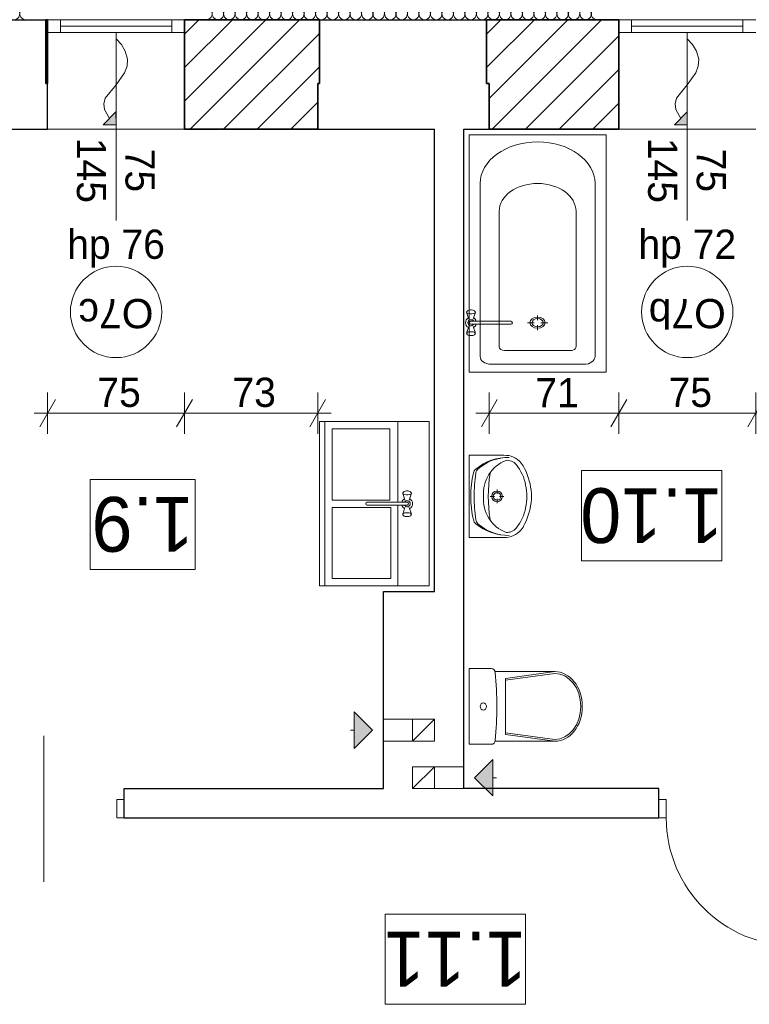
# Model space of a CAD drawing. Extents: x -547885 to -186295, y -25370 to 156194.
# Tile 210 of 256: x -483721 to -479724, y 75547 to 80938. Entities that reach past the tile are written whole.
import ezdxf

# ---------------------------------------------------------------- set-up
doc = ezdxf.new("R2010")
doc.units = 0
doc.header["$MEASUREMENT"] = 0
for name, color, linetype in [('A-Okna', 7, 'Continuous'), ('Arch ocieplenie', 7, 'Continuous'), ('Arch zmurowania', 7, 'Continuous'), ('INWENT WYMIARY', 7, 'Continuous'), ('INWENT wyposarzenie', 7, 'Continuous'), ('Istniejące kominy', 7, 'Continuous')]:
    doc.layers.add(name, color=color, linetype=linetype)
for name, color, linetype, lineweight, true_color in [('A-Okna_Nr_Pióra__9', 7, 'Continuous', 9, 0x3dad99), ('Arch ocieplenie_Nr_Pióra__44', 7, 'Continuous', 9, 0x029e21), ('Arch opisy okien_Nr_Pióra__9', 7, 'Continuous', 9, 0x3dad99), ('Arch opisy_Nr_Pióra__9', 7, 'Continuous', 9, 0x3dad99)]:
    doc.layers.add(name, color=color, linetype=linetype, lineweight=lineweight, true_color=true_color)
for name, color, linetype, lineweight in [('Arch zmurowania_Nr_Pióra__21', 7, 'Continuous', 9), ('Arch zmurowania_Nr_Pióra__27', 7, 'Continuous', 35), ('INWENT OPISY_Nr_Pióra__21', 7, 'Continuous', 9), ('INWENT WYMIARY_Nr_Pióra__21', 7, 'Continuous', 9), ('INWENT wyposarzenie_Nr_Pióra__21', 7, 'Continuous', 9), ('INWENT. DRZWI_Nr_Pióra__5', 7, 'Continuous', 13), ('INWENT. OKNA_Nr_Pióra__21', 7, 'Continuous', 9), ('INWENT. OKNA_Nr_Pióra__5', 7, 'Continuous', 13), ('INWENT.ŚCIANY_Nr_Pióra__1', 7, 'Continuous', 25), ('INWENT.ŚCIANY_Nr_Pióra__21', 7, 'Continuous', 9), ('Istniejące kominy_Nr_Pióra__21', 7, 'Continuous', 9)]:
    doc.layers.add(name, color=color, linetype=linetype, lineweight=lineweight)
doc.styles.add('GENERATED_STYLE_1', font='txt')
doc.styles.add('GENERATED_STYLE_10', font='arial.ttf')
doc.styles.add('GENERATED_STYLE_2', font='txt')
doc.styles.add('GENERATED_STYLE_7', font='txt')
doc.dimstyles.new('GENERATED_STYLE__5', dxfattribs={"dimtxt": 160.000002, "dimasz": 114, "dimexe": 0.18, "dimexo": 0, "dimgap": 0.09, "dimtad": 1, "dimtih": 1, "dimtoh": 1, "dimdec": 0, "dimlfac": 0.1, "dimzin": 0, "dimdsep": 46, "dimtxsty": 'GENERATED_STYLE_2', "dimblk": 'ARROWHEAD_2', "dimblk1": 'ARROWHEAD_2', "dimblk2": 'ARROWHEAD_2', "dimcen": 0.09, "dimclrd": 7, "dimclre": 7, "dimclrt": 7, "dimazin": 0, "dimtfac": 1, "dimtdec": 4, "dimtmove": 0, "dimatfit": 3, "dimfxl": 0, "dimtolj": 1, "dimtzin": 0, "dimarcsym": 0})
pattern_1 = [(45, (0, 0), (-91.923878, 91.923878), [])]

# ---------------------------------------------------------------- blocks, each defined once
blk = doc.blocks.new('Izolacja cieplna 14_223', base_point=(-482698.3, 80937.6))
at = {"layer": 'Arch ocieplenie_Nr_Pióra__44', "linetype": 'Continuous'}
for p, q in [((-482695.7, 81042.9), (-482669.5, 80982.3)), ((-482664.2, 80982.3), (-482638, 81042.9)), ((-482632.7, 81042.9), (-482606.5, 80982.3)), ((-482601.3, 80982.3), (-482575.1, 81042.9)), ((-482569.8, 81042.9), (-482543.6, 80982.3)), ((-482538.3, 80982.3), (-482512.1, 81042.9)), ((-482506.8, 81042.9), (-482480.6, 80982.3)), ((-482475.3, 80982.3), (-482449.2, 81042.9)), ((-482443.9, 81042.9), (-482417.7, 80982.3)), ((-482412.4, 80982.3), (-482386.2, 81042.9)), ((-482380.9, 81042.9), (-482354.7, 80982.3)), ((-482349.4, 80982.3), (-482323.2, 81042.9)), ((-482318, 81042.9), (-482291.8, 80982.3)), ((-482286.5, 80982.3), (-482260.3, 81042.9)), ((-482255, 81042.9), (-482228.8, 80982.3)), ((-482223.5, 80982.3), (-482197.3, 81042.9)), ((-482192.1, 81042.9), (-482165.9, 80982.3)), ((-482160.6, 80982.3), (-482134.4, 81042.9)), ((-482129.1, 81042.9), (-482102.9, 80982.3)), ((-482097.6, 80982.3), (-482071.4, 81042.9)), ((-482066.1, 81042.9), (-482040, 80982.3)), ((-482034.7, 80982.3), (-482008.5, 81042.9)), ((-482003.2, 81042.9), (-481977, 80982.3)), ((-481971.7, 80982.3), (-481945.5, 81042.9)), ((-481940.2, 81042.9), (-481914.1, 80982.3)), ((-481908.8, 80982.3), (-481882.6, 81042.9)), ((-481877.3, 81042.9), (-481851.1, 80982.3)), ((-481845.8, 80982.3), (-481819.6, 81042.9)), ((-481814.3, 81042.9), (-481788.1, 80982.3)), ((-481782.9, 80982.3), (-481756.7, 81042.9)), ((-481751.4, 81042.9), (-481725.2, 80982.3)), ((-481719.9, 80982.3), (-481693.7, 81042.9)), ((-481688.4, 81042.9), (-481662.2, 80982.3)), ((-481657, 80982.3), (-481630.8, 81042.9)), ((-481625.5, 81042.9), (-481599.3, 80982.3)), ((-481594, 80982.3), (-481567.8, 81042.9)), ((-481562.5, 81042.9), (-481536.3, 80982.3)), ((-481531, 80982.3), (-481504.9, 81042.9)), ((-481499.6, 81042.9), (-481473.4, 80982.3)), ((-481468.1, 80982.3), (-481441.9, 81042.9)), ((-481436.6, 81042.9), (-481410.4, 80982.3)), ((-481405.1, 80982.3), (-481378.9, 81042.9)), ((-481373.7, 81042.9), (-481347.5, 80982.3)), ((-481342.2, 80982.3), (-481316, 81042.9)), ((-481310.7, 81042.9), (-481284.5, 80982.3)), ((-481279.2, 80982.3), (-481253, 81042.9)), ((-481247.8, 81042.9), (-481221.6, 80982.3)), ((-481216.3, 80982.3), (-481190.1, 81042.9)), ((-481184.8, 81042.9), (-481158.6, 80982.3)), ((-481153.3, 80982.3), (-481127.1, 81042.9)), ((-481121.8, 81042.9), (-481095.7, 80982.3)), ((-481090.4, 80982.3), (-481064.2, 81042.9)), ((-481058.9, 81042.9), (-481032.7, 80982.3)), ((-481027.4, 80982.3), (-481001.2, 81042.9)), ((-480995.9, 81042.9), (-480969.8, 80982.3)), ((-480964.5, 80982.3), (-480938.3, 81042.9)), ((-480933, 81042.9), (-480906.8, 80982.3)), ((-480901.5, 80982.3), (-480875.3, 81042.9)), ((-480870, 81042.9), (-480843.8, 80982.3)), ((-480838.6, 80982.3), (-480812.4, 81042.9)), ((-480807.1, 81042.9), (-480780.9, 80982.3)), ((-480775.6, 80982.3), (-480749.4, 81042.9)), ((-480744.1, 81042.9), (-480717.9, 80982.3)), ((-480712.6, 80982.3), (-480686.5, 81042.9)), ((-480681.2, 81042.9), (-480655, 80982.3)), ((-480649.7, 80982.3), (-480623.5, 81042.9)), ((-480618.2, 81042.9), (-480592, 80982.3)), ((-480586.7, 80982.3), (-480560.6, 81042.9))]:
    blk.add_line(p, q, dxfattribs=at)
for centre, start_param, end_param in [((-482666.8, 81055.7), 4.299595, 8.266775), ((-482603.9, 81055.7), 4.299595, 8.266775), ((-482540.9, 81055.7), 4.299595, 8.266775), ((-482478, 81055.7), 4.299595, 8.266775), ((-482415, 81055.7), 4.299595, 8.266775), ((-482352.1, 81055.7), 4.299595, 8.266775), ((-482289.1, 81055.7), 4.299595, 8.266775), ((-482226.2, 81055.7), 4.299595, 8.266775), ((-482163.2, 81055.7), 4.299595, 8.266775), ((-482100.3, 81055.7), 4.299595, 8.266775), ((-482037.3, 81055.7), 4.299595, 8.266775), ((-481974.4, 81055.7), 4.299595, 8.266775), ((-481911.4, 81055.7), 4.299595, 8.266775), ((-481848.5, 81055.7), 4.299595, 8.266775), ((-481785.5, 81055.7), 4.299595, 8.266775), ((-481722.5, 81055.7), 4.299595, 8.266775), ((-481659.6, 81055.7), 4.299595, 8.266775), ((-481596.6, 81055.7), 4.299595, 8.266775), ((-481533.7, 81055.7), 4.299595, 8.266775), ((-481470.7, 81055.7), 4.299595, 8.266775), ((-481407.8, 81055.7), 4.299595, 8.266775), ((-481344.8, 81055.7), 4.299595, 8.266775), ((-481281.9, 81055.7), 4.299595, 8.266775), ((-481218.9, 81055.7), 4.299595, 8.266775), ((-481156, 81055.7), 4.299595, 8.266775), ((-481093, 81055.7), 4.299595, 8.266775), ((-481030.1, 81055.7), 4.299595, 8.266775), ((-480967.1, 81055.7), 4.299595, 8.266775), ((-480904.2, 81055.7), 4.299595, 8.266775), ((-480841.2, 81055.7), 4.299595, 8.266775), ((-480778.2, 81055.7), 4.299595, 8.266775), ((-480715.3, 81055.7), 4.299595, 8.266775), ((-480652.3, 81055.7), 4.299595, 8.266775), ((-480589.4, 81055.7), 4.299595, 8.266775), ((-482698.3, 80969.5), 3.141593, 5.125182), ((-482635.4, 80969.5), 1.158004, 5.125183), ((-482572.4, 80969.5), 1.158004, 5.125183), ((-482509.5, 80969.5), 1.158004, 5.125183), ((-482446.5, 80969.5), 1.158004, 5.125183), ((-482383.6, 80969.5), 1.158004, 5.125183), ((-482320.6, 80969.5), 1.158004, 5.125183), ((-482257.7, 80969.5), 1.158004, 5.125183), ((-482194.7, 80969.5), 1.158004, 5.125183), ((-482131.7, 80969.5), 1.158004, 5.125183), ((-482068.8, 80969.5), 1.158004, 5.125183), ((-482005.8, 80969.5), 1.158004, 5.125183), ((-481942.9, 80969.5), 1.158004, 5.125183), ((-481879.9, 80969.5), 1.158004, 5.125183), ((-481817, 80969.5), 1.158004, 5.125183), ((-481754, 80969.5), 1.158004, 5.125183), ((-481691.1, 80969.5), 1.158004, 5.125183), ((-481628.1, 80969.5), 1.158004, 5.125183), ((-481565.2, 80969.5), 1.158004, 5.125183), ((-481502.2, 80969.5), 1.158004, 5.125183), ((-481439.3, 80969.5), 1.158004, 5.125183), ((-481376.3, 80969.5), 1.158004, 5.125183), ((-481313.4, 80969.5), 1.158004, 5.125183), ((-481250.4, 80969.5), 1.158004, 5.125183), ((-481187.4, 80969.5), 1.158004, 5.125183), ((-481124.5, 80969.5), 1.158004, 5.125183), ((-481061.5, 80969.5), 1.158004, 5.125183), ((-480998.6, 80969.5), 1.158004, 5.125183), ((-480935.6, 80969.5), 1.158004, 5.125183), ((-480872.7, 80969.5), 1.158004, 5.125183), ((-480809.7, 80969.5), 1.158004, 5.125183), ((-480746.8, 80969.5), 1.158004, 5.125183), ((-480683.8, 80969.5), 1.158004, 5.125183), ((-480620.9, 80969.5), 1.158004, 5.125183), ((-480557.9, 80969.5), 1.158004, 3.141593)]:
    blk.add_ellipse(centre, major_axis=(0, 31.9), ratio=0.986677, start_param=start_param, end_param=end_param, dxfattribs=at)
blk = doc.blocks.new('Izolacja cieplna 14_224', base_point=(-485238.3, 80937.6))
at = {"layer": 'Arch ocieplenie_Nr_Pióra__44', "linetype": 'Continuous'}
for p, q in [((-485235.6, 81042.9), (-485208.7, 80982.3)), ((-485203.3, 80982.3), (-485176.5, 81042.9)), ((-485171, 81042.9), (-485144.2, 80982.3)), ((-485138.7, 80982.3), (-485111.9, 81042.9)), ((-485106.4, 81042.9), (-485079.6, 80982.3)), ((-485074.2, 80982.3), (-485047.3, 81042.9)), ((-485041.9, 81042.9), (-485015, 80982.3)), ((-485009.6, 80982.3), (-484982.7, 81042.9)), ((-484977.3, 81042.9), (-484950.4, 80982.3)), ((-484945, 80982.3), (-484918.1, 81042.9)), ((-484912.7, 81042.9), (-484885.8, 80982.3)), ((-484880.4, 80982.3), (-484853.5, 81042.9)), ((-484848.1, 81042.9), (-484821.2, 80982.3)), ((-484815.8, 80982.3), (-484789, 81042.9)), ((-484783.5, 81042.9), (-484756.7, 80982.3)), ((-484751.2, 80982.3), (-484724.4, 81042.9)), ((-484718.9, 81042.9), (-484692.1, 80982.3)), ((-484686.7, 80982.3), (-484659.8, 81042.9)), ((-484654.4, 81042.9), (-484627.5, 80982.3)), ((-484622.1, 80982.3), (-484595.2, 81042.9)), ((-484589.8, 81042.9), (-484562.9, 80982.3)), ((-484557.5, 80982.3), (-484530.6, 81042.9)), ((-484525.2, 81042.9), (-484498.3, 80982.3)), ((-484492.9, 80982.3), (-484466, 81042.9)), ((-484460.6, 81042.9), (-484433.7, 80982.3)), ((-484428.3, 80982.3), (-484401.5, 81042.9)), ((-484396, 81042.9), (-484369.2, 80982.3)), ((-484363.7, 80982.3), (-484336.9, 81042.9)), ((-484331.4, 81042.9), (-484304.6, 80982.3)), ((-484299.2, 80982.3), (-484272.3, 81042.9)), ((-484266.9, 81042.9), (-484240, 80982.3)), ((-484234.6, 80982.3), (-484207.7, 81042.9)), ((-484202.3, 81042.9), (-484175.4, 80982.3)), ((-484170, 80982.3), (-484143.1, 81042.9)), ((-484137.7, 81042.9), (-484110.8, 80982.3)), ((-484105.4, 80982.3), (-484078.5, 81042.9)), ((-484073.1, 81042.9), (-484046.2, 80982.3)), ((-484040.8, 80982.3), (-484014, 81042.9)), ((-484008.5, 81042.9), (-483981.7, 80982.3)), ((-483976.2, 80982.3), (-483949.4, 81042.9)), ((-483943.9, 81042.9), (-483917.1, 80982.3)), ((-483911.7, 80982.3), (-483884.8, 81042.9)), ((-483879.4, 81042.9), (-483852.5, 80982.3)), ((-483847.1, 80982.3), (-483820.2, 81042.9)), ((-483814.8, 81042.9), (-483787.9, 80982.3)), ((-483782.5, 80982.3), (-483755.6, 81042.9)), ((-483750.2, 81042.9), (-483723.3, 80982.3)), ((-483717.9, 80982.3), (-483691, 81042.9))]:
    blk.add_line(p, q, dxfattribs=at)
for centre, start_param, end_param in [((-485206, 81055.7), 5.870392, 9.837571), ((-485141.5, 81055.7), 5.870392, 9.837571), ((-485076.9, 81055.7), 5.870392, 9.837571), ((-485012.3, 81055.7), 5.870392, 9.837571), ((-484947.7, 81055.7), 5.870392, 9.837571), ((-484883.1, 81055.7), 5.870392, 9.837571), ((-484818.5, 81055.7), 5.870392, 9.837571), ((-484754, 81055.7), 5.870392, 9.837571), ((-484689.4, 81055.7), 5.870392, 9.837571), ((-484624.8, 81055.7), 5.870392, 9.837571), ((-484560.2, 81055.7), 5.870392, 9.837571), ((-484495.6, 81055.7), 5.870392, 9.837571), ((-484431, 81055.7), 5.870392, 9.837571), ((-484366.5, 81055.7), 5.870392, 9.837571), ((-484301.9, 81055.7), 5.870392, 9.837571), ((-484237.3, 81055.7), 5.870392, 9.837571), ((-484172.7, 81055.7), 5.870392, 9.837571), ((-484108.1, 81055.7), 5.870392, 9.837571), ((-484043.5, 81055.7), 5.870392, 9.837571), ((-483979, 81055.7), 5.870392, 9.837571), ((-483914.4, 81055.7), 5.870392, 9.837571), ((-483849.8, 81055.7), 5.870392, 9.837571), ((-483785.2, 81055.7), 5.870392, 9.837571), ((-483720.6, 81055.7), 5.870392, 9.837571), ((-485238.3, 80969.5), 4.712389, 6.695979), ((-485173.7, 80969.5), 2.7288, 6.695979), ((-485109.2, 80969.5), 2.7288, 6.695979), ((-485044.6, 80969.5), 2.7288, 6.695979), ((-484980, 80969.5), 2.7288, 6.695979), ((-484915.4, 80969.5), 2.7288, 6.695979), ((-484850.8, 80969.5), 2.7288, 6.695979), ((-484786.2, 80969.5), 2.7288, 6.695979), ((-484721.7, 80969.5), 2.7288, 6.695979), ((-484657.1, 80969.5), 2.7288, 6.695979), ((-484592.5, 80969.5), 2.7288, 6.695979), ((-484527.9, 80969.5), 2.7288, 6.695979), ((-484463.3, 80969.5), 2.7288, 6.695979), ((-484398.7, 80969.5), 2.7288, 6.695979), ((-484334.2, 80969.5), 2.7288, 6.695979), ((-484269.6, 80969.5), 2.7288, 6.695979), ((-484205, 80969.5), 2.7288, 6.695979), ((-484140.4, 80969.5), 2.7288, 6.695979), ((-484075.8, 80969.5), 2.7288, 6.695979), ((-484011.2, 80969.5), 2.7288, 6.695979), ((-483946.7, 80969.5), 2.7288, 6.695979), ((-483882.1, 80969.5), 2.7288, 6.695979), ((-483817.5, 80969.5), 2.7288, 6.695979), ((-483752.9, 80969.5), 2.7288, 6.695979), ((-483688.3, 80969.5), 2.7288, 4.712389)]:
    blk.add_ellipse(centre, major_axis=(32.3, 0), ratio=0.987924, start_param=start_param, end_param=end_param, dxfattribs=at)
blk = doc.blocks.new('Ściana_35', base_point=(-481148.7, 80937.6))
at = {"layer": 'Arch zmurowania_Nr_Pióra__21', "linetype": 'Continuous'}
h = blk.add_hatch(dxfattribs=at)
h.set_pattern_fill('Common_Brick', color=256, style=0, pattern_type=2)
h.set_pattern_definition(pattern_1)
h.paths.add_polyline_path([(-481148.7, 80337.6), (-480438.7, 80337.6), (-480438.7, 80937.6), (-481148.7, 80937.6)], flags=0)
at = {"layer": 'Arch zmurowania_Nr_Pióra__27', "linetype": 'Continuous'}
for p, q in [((-480438.7, 80937.6), (-481148.7, 80937.6)), ((-480438.7, 80337.6), (-480438.7, 80937.6)), ((-481148.7, 80587.6), (-481148.7, 80337.6)), ((-481148.7, 80337.6), (-480438.7, 80337.6))]:
    blk.add_line(p, q, dxfattribs=at)
blk = doc.blocks.new('Ściana_36', base_point=(-481163.7, 80937.6))
at = {"layer": 'Arch zmurowania_Nr_Pióra__21', "linetype": 'Continuous'}
h = blk.add_hatch(dxfattribs=at)
h.set_pattern_fill('Common_Brick', color=256, style=0, pattern_type=2)
h.set_pattern_definition(pattern_1)
h.paths.add_polyline_path([(-481163.7, 80587.6), (-481148.7, 80587.6), (-481148.7, 80937.6), (-481163.7, 80937.6)], flags=0)
at = {"layer": 'Arch zmurowania_Nr_Pióra__27', "linetype": 'Continuous'}
for p, q in [((-481148.7, 80937.6), (-481163.7, 80937.6)), ((-481163.7, 80937.6), (-481163.7, 80587.6)), ((-481163.7, 80587.6), (-481148.7, 80587.6))]:
    blk.add_line(p, q, dxfattribs=at)
blk = doc.blocks.new('Ściana_37', base_point=(-482088.3, 80937.6))
at = {"layer": 'Arch zmurowania_Nr_Pióra__21', "linetype": 'Continuous'}
h = blk.add_hatch(dxfattribs=at)
h.set_pattern_fill('Common_Brick', color=256, style=0, pattern_type=2)
h.set_pattern_definition(pattern_1)
h.paths.add_polyline_path([(-482088.3, 80587.6), (-482078.3, 80587.6), (-482078.3, 80937.6), (-482088.3, 80937.6)], flags=0)
at = {"layer": 'Arch zmurowania_Nr_Pióra__27', "linetype": 'Continuous'}
for p, q in [((-482078.3, 80937.6), (-482088.3, 80937.6)), ((-482078.3, 80587.6), (-482078.3, 80937.6)), ((-482088.3, 80587.6), (-482078.3, 80587.6))]:
    blk.add_line(p, q, dxfattribs=at)
blk = doc.blocks.new('Ściana_38', base_point=(-483578.3, 80937.6))
at = {"layer": 'Arch zmurowania_Nr_Pióra__21', "linetype": 'Continuous'}
h = blk.add_hatch(dxfattribs=at)
h.set_pattern_fill('Common_Brick', color=256, style=0, pattern_type=2)
h.set_pattern_definition(pattern_1)
h.paths.add_polyline_path([(-483578.3, 80587.6), (-483568.3, 80587.6), (-483568.3, 80937.6), (-483578.3, 80937.6)], flags=0)
at = {"layer": 'Arch zmurowania_Nr_Pióra__27', "linetype": 'Continuous'}
for p, q in [((-483568.3, 80937.6), (-483578.3, 80937.6)), ((-483578.3, 80937.6), (-483578.3, 80587.6)), ((-483568.3, 80587.6), (-483568.3, 80937.6)), ((-483578.3, 80587.6), (-483568.3, 80587.6))]:
    blk.add_line(p, q, dxfattribs=at)
blk = doc.blocks.new('Ściana_39', base_point=(-482818.3, 80937.6))
at = {"layer": 'Arch zmurowania_Nr_Pióra__21', "linetype": 'Continuous'}
h = blk.add_hatch(dxfattribs=at)
h.set_pattern_fill('Common_Brick', color=256, style=0, pattern_type=2)
h.set_pattern_definition(pattern_1)
h.paths.add_polyline_path([(-482818.3, 80337.6), (-482088.3, 80337.6), (-482088.3, 80937.6), (-482818.3, 80937.6)], flags=0)
at = {"layer": 'Arch zmurowania_Nr_Pióra__27', "linetype": 'Continuous'}
for p, q in [((-482088.3, 80937.6), (-482818.3, 80937.6)), ((-482818.3, 80937.6), (-482818.3, 80337.6)), ((-482088.3, 80337.6), (-482088.3, 80587.6)), ((-482818.3, 80337.6), (-482088.3, 80337.6))]:
    blk.add_line(p, q, dxfattribs=at)
blk = doc.blocks.new('Symbol WC 2 14_271', base_point=(-481258.7, 77384.9))
at = {"layer": 'INWENT wyposarzenie_Nr_Pióra__21', "linetype": 'Continuous'}
for p, q in [((-481258.7, 77384.9), (-481258.7, 76970.4)), ((-481258.7, 77384.9), (-481136.1, 77384.9)), ((-481116.3, 77368.5), (-480789.7, 77368.5)), ((-480790.2, 77368.5), (-481059, 77331.3)), ((-480790.2, 77358.7), (-481059, 77321.6)), ((-481059, 77177.6), (-481059, 77331.3)), ((-481059, 77177.6), (-481059, 77023.9)), ((-481116.5, 76986.8), (-480789.7, 76986.8)), ((-480790.2, 76996.5), (-481059, 77033.7)), ((-480790.2, 76986.8), (-481059, 77023.9)), ((-481258.7, 76970.4), (-481136.1, 76970.4))]:
    blk.add_line(p, q, dxfattribs=at)
for centre, major_axis, ratio, start_param, end_param in [((-481136.1, 77360.8), (0, 24.1), 0.857479, 4.821789, 6.283185), ((-482628, 77177.6), (0, 1773.6), 0.857479, 4.607542, 4.817358), ((-480790.2, 77177.6), (0, 181.1), 0.790357, 3.141593, 6.283185), ((-480789.7, 77177.6), (0, 190.8), 0.791506, 3.141593, 6.283185), ((-481136.1, 76994.4), (0, 24.1), 0.857479, 3.141593, 4.611974)]:
    blk.add_ellipse(centre, major_axis=major_axis, ratio=ratio, start_param=start_param, end_param=end_param, dxfattribs=at)
blk.add_ellipse((-481181.3, 77177.6), major_axis=(0, 20.1), ratio=0.857479, dxfattribs=at)
blk = doc.blocks.new('Symbol Umywalka 14_272', base_point=(-480917, 78552.6))
at = {"layer": 'INWENT wyposarzenie_Nr_Pióra__21', "linetype": 'Continuous'}
for p, q in [((-481258.7, 78552.6), (-481258.7, 78102.6)), ((-481258.7, 78552.6), (-481068.3, 78552.6)), ((-481258.7, 78256.8), (-481258.7, 78398.5)), ((-481105.9, 78341.6), (-481105.9, 78365.6)), ((-481143.8, 78327.7), (-481119.8, 78327.7)), ((-481105.9, 78289.8), (-481105.9, 78313.8)), ((-481092, 78327.7), (-481068, 78327.7)), ((-481258.7, 78102.6), (-481068.3, 78102.6))]:
    blk.add_line(p, q, dxfattribs=at)
for radius in [29.2, 20.8]:
    blk.add_circle((-481105.9, 78327.7), radius, dxfattribs=at)
for centre, radius, start, end in [((-481063.4, 78438.3), 114.5, 38.7454, 92.4552), ((-481043.6, 78258.1), 283, 89.0928, 129.3352), ((-481042.1, 78286.8), 254.3, 89.3233, 131.4755), ((-480982.8, 78338.4), 200.6, 111.5519, 147.1558), ((-481051.9, 78457.7), 67.5, 40.8016, 93.9306), ((-481189.8, 78347.2), 244.1, 9.9978, 39.2851), ((-481112.5, 78399.1), 177.3, 27.1571, 38.6848), ((-480686.3, 78332.4), 563.3, 167.306, 180.5103), ((-481199.2, 78448), 37.5, 129.3352, 167.306), ((-480270.2, 78323.3), 961.5, 172.1696, 179.755), ((-481185.7, 78449.2), 37.5, 131.4755, 172.1696), ((-480979.6, 78343.7), 200.5, 148.9439, 184.606), ((-480333, 78327.7), 820.7, 171.1734, 188.8204), ((-481286.7, 78316.2), 370.2, 4.2052, 26.2597), ((-481205.9, 78327.6), 263.9, 346.4334, 13.5666), ((-481142, 78327.6), 225, 355.9876, 4.0124), ((-480686.3, 78323.4), 563.3, 179.5672, 192.7715), ((-480270.3, 78333), 961.5, 180.3225, 187.9079), ((-480979.6, 78311.5), 200.5, 175.394, 211.0561), ((-481286.7, 78339), 370.2, 333.7403, 355.7948), ((-481189.8, 78308.1), 244.1, 320.7149, 350.0022), ((-481199, 78207.2), 37.5, 192.7715, 230.7422), ((-481043.7, 78397.3), 283, 230.7422, 270.9847), ((-481185.5, 78205.9), 37.5, 187.9079, 228.602), ((-481042.2, 78368.5), 254.3, 228.602, 270.7542), ((-480982.8, 78316.9), 200.6, 212.8442, 248.4481), ((-481112.5, 78256.2), 177.3, 321.3152, 332.8429), ((-481063.4, 78217), 114.5, 267.5448, 321.2546), ((-481051.9, 78197.6), 67.5, 266.0694, 319.1984)]:
    blk.add_arc(centre, radius, start, end, dxfattribs=at)
blk = doc.blocks.new('Symbol Wanna 14_273', base_point=(-480508.7, 79007.6))
at = {"layer": 'INWENT wyposarzenie_Nr_Pióra__21', "linetype": 'Continuous'}
for p, q in [((-481258.7, 80307.6), (-481258.7, 79007.6)), ((-481258.7, 80307.6), (-480508.7, 80307.6)), ((-480508.7, 80307.6), (-480508.7, 79007.6)), ((-481198.7, 79094.3), (-481198.7, 80040.7)), ((-480568.7, 79094.3), (-480568.7, 80040.7)), ((-481094.3, 79888.6), (-481094.3, 79148)), ((-480673, 79888.6), (-480673, 79148)), ((-480883.7, 79291.8), (-480883.7, 79318.5)), ((-480902.1, 79278.5), (-480939.1, 79278.5)), ((-480883.7, 79265.2), (-480883.7, 79238.4)), ((-480865.3, 79278.5), (-480828.2, 79278.5)), ((-481064.3, 79126.3), (-480703, 79126.3)), ((-481138.7, 79051), (-480628.7, 79051)), ((-481258.7, 79007.6), (-480508.7, 79007.6))]:
    blk.add_line(p, q, dxfattribs=at)
for centre, major_axis, start_param, end_param in [((-480883.7, 80040.7), (-315, 0), 3.141593, 6.283185), ((-480883.7, 79888.6), (-210.6, 0), 3.141593, 6.283185), ((-481064.3, 79148), (-30, 0), 0, 1.570796), ((-480703, 79148), (-30, 0), 1.570796, 3.141593), ((-481138.7, 79094.3), (-60, 0), 0, 1.570796), ((-480628.7, 79094.3), (-60, 0), 1.570796, 3.141593)]:
    blk.add_ellipse(centre, major_axis=major_axis, ratio=0.722222, start_param=start_param, end_param=end_param, dxfattribs=at)
for major_axis in [(-41.9, 0), (-31.3, 0)]:
    blk.add_ellipse((-480883.7, 79278.5), major_axis=major_axis, ratio=0.722222, dxfattribs=at)
blk = doc.blocks.new('Linia_14', base_point=(-481228.7, 76787.6))
at = {"layer": 'Istniejące kominy_Nr_Pióra__21', "linetype": 'Continuous'}
blk.add_hatch(color=256, dxfattribs=at).paths.add_polyline_path([(-481228.7, 76787.6), (-481128.7, 76887.6), (-481128.7, 76687.6)], flags=0)
for p, q in [((-481228.7, 76787.6), (-481128.7, 76887.6)), ((-481128.7, 76887.6), (-481128.7, 76687.6)), ((-481228.7, 76787.6), (-481128.7, 76687.6)), ((-481128.7, 76787.6), (-481108.7, 76787.6))]:
    blk.add_line(p, q, dxfattribs=at)
blk = doc.blocks.new('Linia_15', base_point=(-481788.7, 77047.6))
at = {"layer": 'Istniejące kominy_Nr_Pióra__21', "linetype": 'Continuous'}
blk.add_hatch(color=256, dxfattribs=at).paths.add_polyline_path([(-481788.7, 77047.6), (-481888.7, 76947.6), (-481888.7, 77147.6)], flags=0)
for p, q in [((-481788.7, 77047.6), (-481888.7, 77147.6)), ((-481888.7, 76947.6), (-481888.7, 77147.6)), ((-481888.7, 77047.6), (-481908.7, 77047.6)), ((-481788.7, 77047.6), (-481888.7, 76947.6))]:
    blk.add_line(p, q, dxfattribs=at)
blk = doc.blocks.new('Krzywa_16', base_point=(-480063.7, 80832.2))
at = {"layer": 'A-Okna_Nr_Pióra__9', "linetype": 'Continuous'}
blk.add_hatch(color=256, dxfattribs=at).paths.add_polyline_path([(-480063.7, 80361.6), (-480134.4, 80361.2), (-480064.1, 80432.3)], flags=0)
for p, q in [((-480134.4, 80361.2), (-480064.1, 80432.3)), ((-480063.7, 80361.6), (-480064.1, 80432.3)), ((-480063.7, 80361.6), (-480134.4, 80361.2))]:
    blk.add_line(p, q, dxfattribs=at)
at = {"layer": 'A-Okna_Nr_Pióra__9', "linetype": 'Continuous', "flags": 128}
blk.add_lwpolyline([(-480063.7, 80832.2), (-480034.5, 80801), (-480013.2, 80766), (-480001, 80721.3), (-480003.6, 80682.6), (-480016.5, 80646.1), (-480063.7, 80581.6), (-480123.3, 80508.3), (-480130.4, 80476.3), (-480126.4, 80446.4), (-480099.2, 80396.8)], dxfattribs=at)
blk = doc.blocks.new('Krzywa_17', base_point=(-483193.3, 80832.2))
at = {"layer": 'A-Okna_Nr_Pióra__9', "linetype": 'Continuous'}
blk.add_hatch(color=256, dxfattribs=at).paths.add_polyline_path([(-483193.3, 80361.6), (-483264, 80361.2), (-483193.7, 80432.3)], flags=0)
for p, q in [((-483264, 80361.2), (-483193.7, 80432.3)), ((-483193.3, 80361.6), (-483193.7, 80432.3)), ((-483193.3, 80361.6), (-483264, 80361.2))]:
    blk.add_line(p, q, dxfattribs=at)
at = {"layer": 'A-Okna_Nr_Pióra__9', "linetype": 'Continuous', "flags": 128}
blk.add_lwpolyline([(-483193.3, 80832.2), (-483164.2, 80801), (-483142.9, 80766), (-483130.7, 80721.3), (-483133.2, 80682.6), (-483146.2, 80646.1), (-483193.3, 80581.6), (-483252.9, 80508.3), (-483260, 80476.3), (-483256, 80446.4), (-483228.9, 80396.8)], dxfattribs=at)
blk = doc.blocks.new('*D763')
at = {"layer": 'INWENT WYMIARY_Nr_Pióra__21', "linetype": 'Continuous'}
for p, q in [((-483568.3, 78670.8), (-483568.3, 78895.8)), ((-482818.3, 78670.8), (-482818.3, 78895.8)), ((-483525, 78858.3), (-483611.6, 78708.3)), ((-482775, 78858.3), (-482861.6, 78708.3)), ((-483641.7, 78783.3), (-483568.3, 78783.3)), ((-483568.3, 78783.3), (-482818.3, 78783.3))]:
    blk.add_line(p, q, dxfattribs=at)
at = {"layer": 'INWENT WYMIARY_Nr_Pióra__21', "char_height": 160, "attachment_point": 7, "style": 'GENERATED_STYLE_2'}
for s, insert in [('{75}', (-483295.7, 78815.3)), ('{73}', (-482555.7, 78815.3))]:
    blk.add_mtext(s, dxfattribs=dict(at, insert=insert))
blk = doc.blocks.new('ARROWHEAD_2')
at = {"color": 0, "linetype": 'Continuous', "lineweight": 0}
for p, q in [((-0.378, -0.655), (0.378, 0.655)), ((0, 0), (-1, 0))]:
    blk.add_line(p, q, dxfattribs=at)
blk = doc.blocks.new('*D764')
at = {"layer": 'INWENT WYMIARY_Nr_Pióra__21', "linetype": 'Continuous'}
for p, q in [((-482818.3, 78670.8), (-482818.3, 78895.8)), ((-482088.3, 78670.8), (-482088.3, 78895.8)), ((-482775, 78858.3), (-482861.6, 78708.3)), ((-482131.6, 78708.3), (-482045, 78858.3)), ((-482818.3, 78783.3), (-482088.3, 78783.3)), ((-482088.3, 78783.3), (-482015, 78783.3))]:
    blk.add_line(p, q, dxfattribs=at)
at = {"layer": 'INWENT WYMIARY_Nr_Pióra__21', "char_height": 160, "attachment_point": 7, "style": 'GENERATED_STYLE_2'}
for s, insert in [('{75}', (-483295.7, 78815.3)), ('{73}', (-482555.7, 78815.3))]:
    blk.add_mtext(s, dxfattribs=dict(at, insert=insert))
blk = doc.blocks.new('*D765')
at = {"layer": 'INWENT WYMIARY_Nr_Pióra__21', "linetype": 'Continuous'}
for p, q in [((-481148.7, 78670.8), (-481148.7, 78895.8)), ((-480438.7, 78670.8), (-480438.7, 78895.8)), ((-481105.4, 78858.3), (-481192, 78708.3)), ((-480395.4, 78858.3), (-480482, 78708.3)), ((-481222, 78783.3), (-481148.7, 78783.3)), ((-481148.7, 78783.3), (-480438.7, 78783.3))]:
    blk.add_line(p, q, dxfattribs=at)
at = {"layer": 'INWENT WYMIARY_Nr_Pióra__21', "char_height": 160, "attachment_point": 7, "style": 'GENERATED_STYLE_2'}
for s, insert in [('{71}', (-480896.1, 78815.3)), ('{75}', (-480166.1, 78815.3))]:
    blk.add_mtext(s, dxfattribs=dict(at, insert=insert))
blk = doc.blocks.new('*D766')
at = {"layer": 'INWENT WYMIARY_Nr_Pióra__21', "linetype": 'Continuous'}
for p, q in [((-480438.7, 78670.8), (-480438.7, 78895.8)), ((-479688.7, 78670.8), (-479688.7, 78895.8)), ((-480395.4, 78858.3), (-480482, 78708.3)), ((-479732, 78708.3), (-479645.4, 78858.3)), ((-480438.7, 78783.3), (-479688.7, 78783.3)), ((-479688.7, 78783.3), (-479615.3, 78783.3))]:
    blk.add_line(p, q, dxfattribs=at)
at = {"layer": 'INWENT WYMIARY_Nr_Pióra__21', "char_height": 160, "attachment_point": 7, "style": 'GENERATED_STYLE_2'}
for s, insert in [('{71}', (-480896.1, 78815.3)), ('{75}', (-480166.1, 78815.3))]:
    blk.add_mtext(s, dxfattribs=dict(at, insert=insert))

msp = doc.modelspace()

# ---------------------------------------------------------------- linework, layer by layer
at = {"layer": 'Arch opisy_Nr_Pióra__9', "linetype": 'Continuous'}
for centre in [(-483193.3, 79337.6), (-480063.7, 79337.6)]:
    msp.add_circle(centre, 250, dxfattribs=at)
at = {"layer": 'INWENT wyposarzenie_Nr_Pióra__21', "linetype": 'Continuous'}
for p, q in [((-481271.2, 79338.9), (-481272.7, 79336.1)), ((-481272.7, 79336.1), (-481271.2, 79333.2)), ((-481260.7, 79298.6), (-481272.7, 79336.1)), ((-481271.2, 79338.9), (-481267.5, 79344)), ((-481271.2, 79333.2), (-481267.1, 79330.8)), ((-481264, 79346.1), (-481267.5, 79344)), ((-481267.1, 79330.8), (-481260.7, 79328.9)), ((-481258.7, 79347.6), (-481264, 79346.1)), ((-481260.7, 79328.9), (-481252.8, 79328)), ((-481252.1, 79348.4), (-481258.7, 79347.6)), ((-481252.8, 79328), (-481244.5, 79328)), ((-481245.2, 79348.4), (-481252.1, 79348.4)), ((-481238.7, 79347.6), (-481245.2, 79348.4)), ((-481244.5, 79328), (-481236.7, 79328.9)), ((-481233.3, 79346.1), (-481238.7, 79347.6)), ((-481236.7, 79328.9), (-481230.3, 79330.8)), ((-481236.6, 79298.6), (-481224.7, 79336.1)), ((-481229.9, 79344), (-481233.3, 79346.1)), ((-481230.3, 79330.8), (-481226.1, 79333.2)), ((-481226.1, 79338.9), (-481229.9, 79344)), ((-481224.7, 79336.1), (-481226.1, 79338.9)), ((-481226.1, 79333.2), (-481224.7, 79336.1)), ((-481260.7, 79258.4), (-481272.7, 79220.9)), ((-481029.8, 79286.3), (-481250.1, 79286.3)), ((-481250.1, 79270.6), (-481029.8, 79270.6)), ((-481236.6, 79258.4), (-481224.7, 79220.9)), ((-481271.2, 79223.7), (-481272.7, 79220.9)), ((-481272.7, 79220.9), (-481271.2, 79218.1)), ((-481267.1, 79226.2), (-481271.2, 79223.7)), ((-481271.2, 79218.1), (-481267.5, 79212.9)), ((-481267.5, 79212.9), (-481264, 79210.8)), ((-481260.7, 79228), (-481267.1, 79226.2)), ((-481264, 79210.8), (-481258.7, 79209.3)), ((-481252.8, 79229), (-481260.7, 79228)), ((-481258.7, 79209.3), (-481252.1, 79208.5)), ((-481244.5, 79229), (-481252.8, 79229)), ((-481252.1, 79208.5), (-481245.2, 79208.5)), ((-481245.2, 79208.5), (-481238.7, 79209.3)), ((-481236.7, 79228), (-481244.5, 79229)), ((-481238.7, 79209.3), (-481233.3, 79210.8)), ((-481230.3, 79226.2), (-481236.7, 79228)), ((-481233.3, 79210.8), (-481229.9, 79212.9)), ((-481226.1, 79223.7), (-481230.3, 79226.2)), ((-481226.1, 79218.1), (-481229.9, 79212.9)), ((-481224.7, 79220.9), (-481226.1, 79223.7)), ((-481226.1, 79218.1), (-481224.7, 79220.9)), ((-482078.7, 78737.6), (-482028.7, 78737.6)), ((-482078.7, 77837.6), (-482078.7, 78737.6)), ((-482078.7, 78737.6), (-481478.7, 78737.6)), ((-482048.7, 77837.6), (-482048.7, 78737.6)), ((-482048.7, 78737.6), (-481648.7, 78737.6)), ((-481648.7, 78737.6), (-481648.7, 78295.5)), ((-481478.7, 78737.6), (-481478.7, 77837.6)), ((-482008.7, 78307.6), (-482008.7, 78697.6)), ((-482008.7, 78697.6), (-481693.7, 78697.6)), ((-481693.7, 78307.6), (-481693.7, 78697.6)), ((-481622.7, 78345.2), (-481621.2, 78348)), ((-481621.2, 78342.4), (-481622.7, 78345.2)), ((-481610.7, 78307.7), (-481622.7, 78345.2)), ((-481621.2, 78348), (-481617.5, 78353.2)), ((-481617.1, 78339.9), (-481621.2, 78342.4)), ((-481617.5, 78353.2), (-481614, 78355.3)), ((-481610.7, 78338.1), (-481617.1, 78339.9)), ((-481614, 78355.3), (-481608.7, 78356.8)), ((-481602.8, 78337.1), (-481610.7, 78338.1)), ((-481608.7, 78356.8), (-481602.1, 78357.6)), ((-481594.5, 78337.1), (-481602.8, 78337.1)), ((-481602.1, 78357.6), (-481595.2, 78357.6)), ((-481595.2, 78357.6), (-481588.7, 78356.8)), ((-481586.7, 78338.1), (-481594.5, 78337.1)), ((-481588.7, 78356.8), (-481583.3, 78355.3)), ((-481580.3, 78339.9), (-481586.7, 78338.1)), ((-481586.6, 78307.7), (-481574.7, 78345.2)), ((-481583.3, 78355.3), (-481579.9, 78353.2)), ((-481576.1, 78342.4), (-481580.3, 78339.9)), ((-481576.1, 78348), (-481579.9, 78353.2)), ((-481576.1, 78348), (-481574.7, 78345.2)), ((-481574.7, 78345.2), (-481576.1, 78342.4)), ((-482008.7, 78307.6), (-481693.7, 78307.6)), ((-481817.5, 78295.5), (-481597.3, 78295.5)), ((-481597.3, 78279.8), (-481817.5, 78279.8)), ((-481648.7, 78279.8), (-481648.7, 77837.6)), ((-481688.7, 78267.6), (-482008.7, 78267.6)), ((-482008.7, 78267.6), (-482008.7, 77877.6)), ((-481688.7, 77877.6), (-481688.7, 78267.6)), ((-481610.7, 78267.5), (-481622.7, 78230)), ((-481622.7, 78230), (-481621.2, 78232.9)), ((-481621.2, 78227.2), (-481622.7, 78230)), ((-481621.2, 78232.9), (-481617.1, 78235.3)), ((-481621.2, 78227.2), (-481617.5, 78222.1)), ((-481614, 78220), (-481617.5, 78222.1)), ((-481617.1, 78235.3), (-481610.7, 78237.2)), ((-481610.7, 78237.2), (-481602.8, 78238.1)), ((-481602.8, 78238.1), (-481594.5, 78238.1)), ((-481594.5, 78238.1), (-481586.7, 78237.2)), ((-481586.7, 78237.2), (-481580.3, 78235.3)), ((-481586.6, 78267.5), (-481574.7, 78230)), ((-481579.9, 78222.1), (-481583.3, 78220)), ((-481580.3, 78235.3), (-481576.1, 78232.9)), ((-481576.1, 78227.2), (-481579.9, 78222.1)), ((-481576.1, 78232.9), (-481574.7, 78230)), ((-481574.7, 78230), (-481576.1, 78227.2)), ((-481608.7, 78218.5), (-481614, 78220)), ((-481602.1, 78217.7), (-481608.7, 78218.5)), ((-481595.2, 78217.7), (-481602.1, 78217.7)), ((-481588.7, 78218.5), (-481595.2, 78217.7)), ((-481583.3, 78220), (-481588.7, 78218.5)), ((-482008.7, 77877.6), (-481688.7, 77877.6)), ((-482078.7, 77837.6), (-482028.7, 77837.6)), ((-482078.7, 77837.6), (-481478.7, 77837.6)), ((-481648.7, 77837.6), (-482048.7, 77837.6))]:
    msp.add_line(p, q, dxfattribs=at)
for centre, radius, start, end in [((-481248.7, 79278.5), 30, 117.9765, 242.0235), ((-481248.7, 79278.5), 30, 15.2253, 62.0235), ((-481248.7, 79278.5), 16.8, 28.0549, 331.9451), ((-481248.7, 79278.5), 8, 100, 260), ((-481248.7, 79278.5), 30, 297.9765, 344.7747), ((-481029.8, 79278.5), 7.88, 270, 90), ((-481817.5, 78287.6), 7.88, 90, 270), ((-481598.7, 78287.6), 30, 117.9765, 164.7747), ((-481598.7, 78287.6), 30, 195.2253, 242.0235), ((-481598.7, 78287.6), 16.8, 208.0549, 151.9451), ((-481598.7, 78287.6), 8, 280, 80), ((-481598.7, 78287.6), 30, 297.9765, 62.0235)]:
    msp.add_arc(centre, radius, start, end, dxfattribs=at)
at = {"layer": 'INWENT. DRZWI_Nr_Pióra__5', "linetype": 'Continuous'}
for p, q in [((-483588.3, 76217.6), (-483588.3, 77017.6)), ((-483188.3, 76667.6), (-483188.3, 76567.6)), ((-483148.3, 76667.6), (-483188.3, 76667.6)), ((-480178.7, 76667.6), (-480218.7, 76667.6)), ((-480178.7, 76567.6), (-480178.7, 76667.6)), ((-483188.3, 76567.6), (-483148.3, 76567.6)), ((-480218.7, 76567.6), (-480178.7, 76567.6))]:
    msp.add_line(p, q, dxfattribs=at)
msp.add_arc((-479478.7, 76567.6), 700, 180, 270, dxfattribs=at)
at = {"layer": 'INWENT. OKNA_Nr_Pióra__5', "linetype": 'Continuous'}
for p, q in [((-483568.3, 80937.6), (-482818.3, 80937.6)), ((-483498.3, 80937.6), (-483498.3, 80867.6)), ((-482888.3, 80937.6), (-482888.3, 80867.6)), ((-480438.7, 80937.6), (-479688.7, 80937.6)), ((-480368.7, 80937.6), (-480368.7, 80867.6)), ((-479758.7, 80937.6), (-479758.7, 80867.6)), ((-483568.3, 80867.6), (-482818.3, 80867.6)), ((-482888.3, 80902.6), (-483498.3, 80902.6)), ((-483193.3, 80867.6), (-483193.3, 79837.6)), ((-480438.7, 80867.6), (-479688.7, 80867.6)), ((-479758.7, 80902.6), (-480368.7, 80902.6)), ((-480063.7, 80867.6), (-480063.7, 79837.6))]:
    msp.add_line(p, q, dxfattribs=at)
at = {"layer": 'INWENT.ŚCIANY_Nr_Pióra__1', "linetype": 'Continuous'}
for p, q in [((-485338.3, 80937.6), (-483578.3, 80937.6)), ((-483578.3, 80587.6), (-483578.3, 80937.6)), ((-482078.3, 80587.6), (-482078.3, 80937.6)), ((-482078.3, 80937.6), (-481163.7, 80937.6)), ((-481163.7, 80587.6), (-481163.7, 80937.6)), ((-483578.3, 80587.6), (-483568.3, 80587.6)), ((-483568.3, 80337.6), (-483568.3, 80587.6)), ((-482088.3, 80337.6), (-482088.3, 80587.6)), ((-482078.3, 80587.6), (-482088.3, 80587.6)), ((-481163.7, 80587.6), (-481148.7, 80587.6)), ((-481148.7, 80337.6), (-481148.7, 80587.6)), ((-484028.3, 80337.6), (-483568.3, 80337.6)), ((-482088.3, 80337.6), (-481448.7, 80337.6)), ((-481448.7, 77807.6), (-481448.7, 80337.6)), ((-481288.7, 76727.6), (-481288.7, 80337.6)), ((-481288.7, 80337.6), (-481148.7, 80337.6)), ((-481728.7, 76727.6), (-481728.7, 77807.6)), ((-481728.7, 77807.6), (-481448.7, 77807.6)), ((-483148.3, 76727.6), (-481728.7, 76727.6)), ((-483148.3, 76567.6), (-483148.3, 76727.6)), ((-480218.7, 76727.6), (-481288.7, 76727.6)), ((-480218.7, 76567.6), (-480218.7, 76727.6)), ((-483148.3, 76567.6), (-480218.7, 76567.6))]:
    msp.add_line(p, q, dxfattribs=at)
at = {"layer": 'INWENT.ŚCIANY_Nr_Pióra__21', "linetype": 'Continuous'}
for p, q in [((-483568.3, 80337.6), (-482088.3, 80337.6)), ((-481148.7, 80337.6), (-479688.7, 80337.6))]:
    msp.add_line(p, q, dxfattribs=at)
at = {"layer": 'Istniejące kominy_Nr_Pióra__21', "linetype": 'Continuous'}
for p, q in [((-481728.7, 77107.6), (-481568.7, 77107.6)), ((-481568.7, 76987.6), (-481448.7, 77107.6)), ((-481568.7, 77107.6), (-481568.7, 76987.6)), ((-481448.7, 77107.6), (-481568.7, 77107.6)), ((-481448.7, 76987.6), (-481448.7, 77107.6)), ((-481568.7, 76987.6), (-481728.7, 76987.6)), ((-481568.7, 76987.6), (-481448.7, 76987.6)), ((-481568.7, 76847.6), (-481448.7, 76847.6)), ((-481568.7, 76727.6), (-481568.7, 76847.6)), ((-481568.7, 76727.6), (-481448.7, 76847.6)), ((-481448.7, 76847.6), (-481448.7, 76727.6)), ((-481288.7, 76847.6), (-481448.7, 76847.6)), ((-481448.7, 76727.6), (-481568.7, 76727.6)), ((-481448.7, 76727.6), (-481288.7, 76727.6))]:
    msp.add_line(p, q, dxfattribs=at)

# ---------------------------------------------------------------- block references
at = {"layer": 'A-Okna', "color": 135, "linetype": 'Continuous', "lineweight": 9, "true_color": 0x3dad99}
for name, p in [('Krzywa_17', (-483193.3, 80832.2)), ('Krzywa_16', (-480063.7, 80832.2))]:
    msp.add_blockref(name, p, dxfattribs=at)
at = {"layer": 'Arch ocieplenie', "color": 104, "linetype": 'Continuous', "lineweight": 13, "true_color": 0x029e21}
for name, p in [('Izolacja cieplna 14_224', (-485238.3, 80937.6)), ('Izolacja cieplna 14_223', (-482698.3, 80937.6))]:
    msp.add_blockref(name, p, dxfattribs=at)
at = {"layer": 'Arch zmurowania'}
for name, p in [('Ściana_38', (-483578.3, 80937.6)), ('Ściana_39', (-482818.3, 80937.6)), ('Ściana_37', (-482088.3, 80937.6)), ('Ściana_36', (-481163.7, 80937.6)), ('Ściana_35', (-481148.7, 80937.6))]:
    msp.add_blockref(name, p, dxfattribs=at)
at = {"layer": 'INWENT wyposarzenie', "color": 104, "linetype": 'Continuous', "lineweight": 13, "true_color": 0x029e21}
for name, p in [('Symbol Wanna 14_273', (-480508.7, 79007.6)), ('Symbol Umywalka 14_272', (-480917, 78552.6)), ('Symbol WC 2 14_271', (-481258.7, 77384.9))]:
    msp.add_blockref(name, p, dxfattribs=at)
at = {"layer": 'Istniejące kominy', "linetype": 'Continuous'}
for name, p in [('Linia_15', (-481788.7, 77047.6)), ('Linia_14', (-481228.7, 76787.6))]:
    msp.add_blockref(name, p, dxfattribs=at)

# ---------------------------------------------------------------- texts
at = {"layer": 'Arch opisy okien_Nr_Pióra__9', "linetype": 'Continuous', "char_height": 160, "attachment_point": 2, "rotation": 180, "style": 'GENERATED_STYLE_10'}
for s, insert in [('{O7c}', (-483193.3, 79248.5)), ('{O7b}', (-480063.7, 79248.5))]:
    msp.add_mtext(s, dxfattribs=dict(at, insert=insert))
at = {"layer": 'INWENT. OKNA_Nr_Pióra__21', "linetype": 'Continuous', "char_height": 160, "width": 709.227, "attachment_point": 2, "rotation": 270, "line_spacing_factor": 0.998384, "style": 'GENERATED_STYLE_7'}
for insert in [(-482981.6, 80112.6), (-479851.9, 80112.6)]:
    msp.add_mtext('{75\\P145}', dxfattribs=dict(at, insert=insert))
at = {"layer": 'INWENT. OKNA_Nr_Pióra__21', "linetype": 'Continuous', "char_height": 160, "attachment_point": 2, "style": 'GENERATED_STYLE_7'}
for s, insert in [('{hp 76}', (-483193.3, 79788.3)), ('{hp 72}', (-480063.7, 79788.3))]:
    msp.add_mtext(s, dxfattribs=dict(at, insert=insert))

# ---------------------------------------------------------------- dimensions: what is measured, and where the dimension line sits
at = {"layer": 'INWENT WYMIARY', "linetype": 'Continuous'}
for base, p1, p2, picture, middle in [((-483568.3, 78783.3), (-483568.3, 80337.6), (-482818.3, 80337.6), '*D763', (-483174.3, 78895.3)), ((-483568.3, 78783.3), (-482818.3, 80337.6), (-482088.3, 80337.6), '*D764', (-482434.3, 78895.3)), ((-481148.7, 78783.3), (-481148.7, 80337.6), (-480438.7, 80337.6), '*D765', (-480774.7, 78895.3)), ((-481148.7, 78783.3), (-480438.7, 80337.6), (-479688.7, 80337.6), '*D766', (-480044.7, 78895.3))]:
    dim = msp.add_linear_dim(base=base, p1=p1, p2=p2, dimstyle='GENERATED_STYLE__5', dxfattribs=at)
    dim.commit()
    dim.dimension.update_dxf_attribs({"geometry": picture, "text_midpoint": middle})

# ---------------------------------------------------------------- wipeouts: each hides what was drawn before it
at = {"linetype": 'Continuous', "ltscale": 1946349.484656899}
msp.add_wipeout([(-479874.9, 77974.5), (-480642.9, 77974.5), (-480642.9, 78468.6), (-479874.9, 78468.6)], dxfattribs=at).dxf.layer = 'INWENT OPISY_Nr_Pióra__21'
at = {"linetype": 'Continuous', "ltscale": 1957328.439937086}
msp.add_wipeout([(-482759.3, 77926.6), (-483335.3, 77926.6), (-483335.3, 78420.7), (-482759.3, 78420.7)], dxfattribs=at).dxf.layer = 'INWENT OPISY_Nr_Pióra__21'
at = {"linetype": 'Continuous', "ltscale": 1949061.641338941}
msp.add_wipeout([(-480950.4, 75546.8), (-481718.4, 75546.8), (-481718.4, 76041), (-480950.4, 76041)], dxfattribs=at).dxf.layer = 'INWENT OPISY_Nr_Pióra__21'

# ---------------------------------------------------------------- next in the draw order: linework, layer by layer
at = {"layer": 'INWENT OPISY_Nr_Pióra__21', "linetype": 'Continuous', "flags": 128}
for points in [[(-479874.9, 77974.5), (-480642.9, 77974.5), (-480642.9, 78468.6), (-479874.9, 78468.6)], [(-482759.3, 77926.6), (-483335.3, 77926.6), (-483335.3, 78420.7), (-482759.3, 78420.7)], [(-480950.4, 75546.8), (-481718.4, 75546.8), (-481718.4, 76041), (-480950.4, 76041)]]:
    msp.add_lwpolyline(points, close=True, dxfattribs=at)

# ---------------------------------------------------------------- next in the draw order: texts
at = {"layer": 'INWENT OPISY_Nr_Pióra__21', "linetype": 'Continuous', "char_height": 300, "attachment_point": 8, "rotation": 180, "style": 'GENERATED_STYLE_1'}
for s, insert in [('{1.10 }', (-480258.9, 78376.7)), ('{1.9 }', (-483047.3, 78329)), ('{1.11 }', (-481334.4, 75943.9))]:
    msp.add_mtext(s, dxfattribs=dict(at, insert=insert))

doc.saveas('drawing.dxf')
